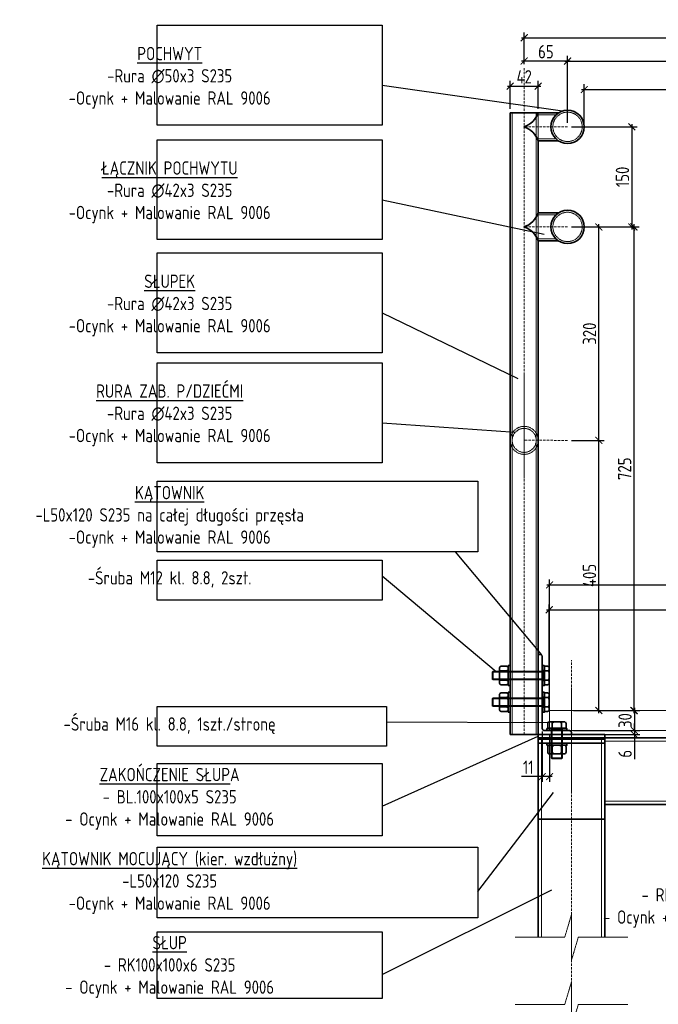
# Model space of a CAD drawing. Header units: millimetres. Extents: x -369365 to -339167, y -1124824 to -1021600.
# Tile 4 of 27: x -348193 to -347235, y -1121873 to -1120397. Entities that reach past the tile are written whole.
import ezdxf

# ---------------------------------------------------------------- set-up
doc = ezdxf.new("R2010")
doc.units = ezdxf.units.MM
doc.linetypes.add('ACAD_ISO10W100', pattern=[18, 12, -3, 0, -3])
doc.linetypes.add('HIDDEN2', pattern=[1.190625, 0.79375, -0.396875])
doc.layers.get('0').update_dxf_attribs({"lineweight": 20})
for name, color, linetype, lineweight in [('002 Os Elementu', 30, 'ACAD_ISO10W100', 9), ('005 Text', 1, 'Continuous', 25), ('007 Stal Stezenia', 6, 'Continuous', 35), ('008 Aluminium', 151, 'Continuous', 18), ('010 Wymiary', 7, 'Continuous', 9), ('013 Przerywana', 8, 'HIDDEN2', 5)]:
    doc.layers.add(name, color=color, linetype=linetype, lineweight=lineweight)
doc.styles.add('ISOCPEUR', font='isocpeur.ttf', dxfattribs={"width": 0.8})
doc.dimstyles.new('03.  1_10', dxfattribs={"dimscale": 8, "dimtxt": 2.5, "dimasz": 1.3, "dimexe": 1, "dimexo": 0.75, "dimgap": 0.5, "dimtad": 1, "dimdec": 0, "dimtxsty": 'ISOCPEUR', "dimblk": 'ARCHTICK', "dimcen": -5, "dimdle": 0.5, "dimadec": 0, "dimazin": 0, "dimtfac": 1, "dimtdec": 0, "dimtmove": 0, "dimatfit": 2, "dimfxl": 1, "dimarcsym": 0})

# ---------------------------------------------------------------- blocks, each defined once
blk = doc.blocks.new('_ArchTick')
at = {"color": 0, "linetype": 'ByBlock', "const_width": 0.15}
blk.add_lwpolyline([(-0.5, -0.5), (0.5, 0.5)], dxfattribs=at)
blk = doc.blocks.new('*D32')
at = {"layer": '010 Wymiary', "color": 0, "lineweight": -2, "transparency": 16777216}
for p, q in [((-347375.1, -1120458.6), (-346221.1, -1120458.6)), ((-347371.1, -1120551.2), (-347371.1, -1120450.6)), ((-346225.1, -1120551.2), (-346225.1, -1120450.6))]:
    blk.add_line(p, q, dxfattribs=at)
at = {"layer": 'Defpoints', "color": 0, "transparency": 16777216}
for p in [(-346225.1, -1120458.6), (-347371.1, -1120557.2), (-346225.1, -1120557.2)]:
    blk.add_point(p, dxfattribs=at)
at = {"layer": '010 Wymiary', "color": 0, "lineweight": -2, "transparency": 16777216, "xscale": 10.4, "yscale": 10.4, "zscale": 10.4, "rotation": 180}
blk.add_blockref('_ArchTick', (-347371.1, -1120458.6), dxfattribs=at)
at = {"layer": '010 Wymiary', "color": 0, "lineweight": -2, "transparency": 16777216, "xscale": 10.4, "yscale": 10.4, "zscale": 10.4}
blk.add_blockref('_ArchTick', (-346225.1, -1120458.6), dxfattribs=at)
at = {"layer": '010 Wymiary', "color": 0, "transparency": 16777216, "insert": (-346798.1, -1120444.6), "char_height": 20, "attachment_point": 5, "style": 'ISOCPEUR'}
blk.add_mtext('1146', dxfattribs=at)
blk = doc.blocks.new('*D33')
at = {"layer": '010 Wymiary', "color": 0, "lineweight": -2, "transparency": 16777216}
for p, q in [((-347436.1, -1120463.2), (-347436.1, -1120415.7)), ((-346160.1, -1120463.2), (-346160.1, -1120415.7)), ((-347440.1, -1120423.7), (-346156.1, -1120423.7))]:
    blk.add_line(p, q, dxfattribs=at)
at = {"layer": 'Defpoints', "color": 0, "transparency": 16777216}
for p in [(-346160.1, -1120423.7), (-347436.1, -1120469.2), (-346160.1, -1120469.2)]:
    blk.add_point(p, dxfattribs=at)
at = {"layer": '010 Wymiary', "color": 0, "lineweight": -2, "transparency": 16777216, "xscale": 10.4, "yscale": 10.4, "zscale": 10.4, "rotation": 180}
blk.add_blockref('_ArchTick', (-347436.1, -1120423.7), dxfattribs=at)
at = {"layer": '010 Wymiary', "color": 0, "lineweight": -2, "transparency": 16777216, "xscale": 10.4, "yscale": 10.4, "zscale": 10.4}
blk.add_blockref('_ArchTick', (-346160.1, -1120423.7), dxfattribs=at)
at = {"layer": '010 Wymiary', "color": 0, "transparency": 16777216, "insert": (-346798.1, -1120409.7), "char_height": 20, "attachment_point": 5, "style": 'ISOCPEUR'}
blk.add_mtext('1276', dxfattribs=at)
blk = doc.blocks.new('*D34')
at = {"layer": '010 Wymiary', "color": 0, "lineweight": -2, "transparency": 16777216}
for p, q in [((-347365.1, -1120557.2), (-347266.8, -1120557.2)), ((-347274.8, -1120553.2), (-347274.8, -1120711.2)), ((-347365.1, -1120707.2), (-347266.8, -1120707.2))]:
    blk.add_line(p, q, dxfattribs=at)
at = {"layer": 'Defpoints', "color": 0, "transparency": 16777216}
for p in [(-347371.1, -1120557.2), (-347371.1, -1120707.2), (-347274.8, -1120707.2)]:
    blk.add_point(p, dxfattribs=at)
at = {"layer": '010 Wymiary', "color": 0, "lineweight": -2, "transparency": 16777216, "xscale": 10.4, "yscale": 10.4, "zscale": 10.4}
for p, rotation in [((-347274.8, -1120557.2), 90), ((-347274.8, -1120707.2), 270)]:
    blk.add_blockref('_ArchTick', p, dxfattribs=dict(at, rotation=rotation))
at = {"layer": '010 Wymiary', "color": 0, "transparency": 16777216, "insert": (-347288.8, -1120632.2), "char_height": 20, "attachment_point": 5, "rotation": 90, "style": 'ISOCPEUR'}
blk.add_mtext('150', dxfattribs=at)
blk = doc.blocks.new('*D35')
at = {"layer": '010 Wymiary', "color": 0, "lineweight": -2, "transparency": 16777216}
for p, q in [((-347365.1, -1120707.2), (-347263.6, -1120707.2)), ((-347271.6, -1120703.2), (-347271.6, -1121436.2)), ((-347362.1, -1121432.2), (-347263.6, -1121432.2))]:
    blk.add_line(p, q, dxfattribs=at)
at = {"layer": 'Defpoints', "color": 0, "transparency": 16777216}
for p in [(-347371.1, -1120707.2), (-347368.1, -1121432.2), (-347271.6, -1121432.2)]:
    blk.add_point(p, dxfattribs=at)
at = {"layer": '010 Wymiary', "color": 0, "lineweight": -2, "transparency": 16777216, "xscale": 10.4, "yscale": 10.4, "zscale": 10.4}
for p, rotation in [((-347271.6, -1120707.2), 90), ((-347271.6, -1121432.2), 270)]:
    blk.add_blockref('_ArchTick', p, dxfattribs=dict(at, rotation=rotation))
at = {"layer": '010 Wymiary', "color": 0, "transparency": 16777216, "insert": (-347285.6, -1121069.7), "char_height": 20, "attachment_point": 5, "rotation": 90, "style": 'ISOCPEUR'}
blk.add_mtext('725', dxfattribs=at)
blk = doc.blocks.new('*D36')
at = {"layer": '010 Wymiary', "color": 0, "lineweight": -2, "transparency": 16777216}
for p, q in [((-347359.1, -1121432.2), (-347262.8, -1121432.2)), ((-347270.8, -1121428.2), (-347270.8, -1121466.2)), ((-347305.9, -1121462.2), (-347262.8, -1121462.2))]:
    blk.add_line(p, q, dxfattribs=at)
at = {"layer": 'Defpoints', "color": 0, "transparency": 16777216}
for p in [(-347365.1, -1121432.2), (-347311.9, -1121462.2), (-347270.8, -1121462.2)]:
    blk.add_point(p, dxfattribs=at)
at = {"layer": '010 Wymiary', "color": 0, "lineweight": -2, "transparency": 16777216, "xscale": 10.4, "yscale": 10.4, "zscale": 10.4}
for p, rotation in [((-347270.8, -1121432.2), 90), ((-347270.8, -1121462.2), 270)]:
    blk.add_blockref('_ArchTick', p, dxfattribs=dict(at, rotation=rotation))
at = {"layer": '010 Wymiary', "color": 0, "transparency": 16777216, "insert": (-347284.8, -1121447.2), "char_height": 20, "attachment_point": 5, "rotation": 90, "style": 'ISOCPEUR'}
blk.add_mtext('30', dxfattribs=at)
blk = doc.blocks.new('*D37')
at = {"layer": '010 Wymiary', "color": 0, "lineweight": -2, "transparency": 16777216}
for p, q in [((-347398.1, -1121426.2), (-347398.1, -1121235.9)), ((-346198.1, -1121426.2), (-346198.1, -1121235.9)), ((-347402.1, -1121243.9), (-346194.1, -1121243.9))]:
    blk.add_line(p, q, dxfattribs=at)
at = {"layer": 'Defpoints', "color": 0, "transparency": 16777216}
for p in [(-346198.1, -1121243.9), (-347398.1, -1121432.2), (-346198.1, -1121432.2)]:
    blk.add_point(p, dxfattribs=at)
at = {"layer": '010 Wymiary', "color": 0, "lineweight": -2, "transparency": 16777216, "xscale": 10.4, "yscale": 10.4, "zscale": 10.4, "rotation": 180}
blk.add_blockref('_ArchTick', (-347398.1, -1121243.9), dxfattribs=at)
at = {"layer": '010 Wymiary', "color": 0, "lineweight": -2, "transparency": 16777216, "xscale": 10.4, "yscale": 10.4, "zscale": 10.4}
blk.add_blockref('_ArchTick', (-346198.1, -1121243.9), dxfattribs=at)
at = {"layer": '010 Wymiary', "color": 0, "transparency": 16777216, "insert": (-346798.1, -1121225.9), "char_height": 20, "attachment_point": 5, "style": 'ISOCPEUR'}
blk.add_mtext('szerokość kraty pomostowej = 1200', dxfattribs=at)
blk = doc.blocks.new('*D38')
at = {"layer": '010 Wymiary', "color": 0, "lineweight": -2, "transparency": 16777216}
for p, q in [((-347402.6, -1121281.1), (-346193.6, -1121281.1)), ((-347398.6, -1121365.2), (-347398.6, -1121273.1)), ((-346197.6, -1121363.9), (-346197.6, -1121273.1))]:
    blk.add_line(p, q, dxfattribs=at)
at = {"layer": 'Defpoints', "color": 0, "transparency": 16777216}
for p in [(-346197.6, -1121281.1), (-347398.6, -1121371.2), (-346197.6, -1121369.9)]:
    blk.add_point(p, dxfattribs=at)
at = {"layer": '010 Wymiary', "color": 0, "lineweight": -2, "transparency": 16777216, "xscale": 10.4, "yscale": 10.4, "zscale": 10.4, "rotation": 180}
blk.add_blockref('_ArchTick', (-347398.6, -1121281.1), dxfattribs=at)
at = {"layer": '010 Wymiary', "color": 0, "lineweight": -2, "transparency": 16777216, "xscale": 10.4, "yscale": 10.4, "zscale": 10.4}
blk.add_blockref('_ArchTick', (-346197.6, -1121281.1), dxfattribs=at)
at = {"layer": '010 Wymiary', "color": 0, "transparency": 16777216, "insert": (-346798.1, -1121263.1), "char_height": 20, "attachment_point": 5, "style": 'ISOCPEUR'}
blk.add_mtext('szerokość światła przejazdu (z uwagi na śruby) = 1201', dxfattribs=at)
blk = doc.blocks.new('*D43')
at = {"layer": '010 Wymiary', "color": 0, "lineweight": -2, "transparency": 16777216}
for p, q in [((-347362.1, -1121462.2), (-347262.8, -1121462.2)), ((-347270.8, -1121462.2), (-347270.8, -1121451.8)), ((-347270.8, -1121462.2), (-347270.8, -1121468.2)), ((-347359.1, -1121468.2), (-347262.8, -1121468.2)), ((-347270.8, -1121468.2), (-347270.8, -1121505))]:
    blk.add_line(p, q, dxfattribs=at)
at = {"layer": 'Defpoints', "color": 0, "transparency": 16777216}
for p in [(-347368.1, -1121462.2), (-347365.1, -1121468.2), (-347270.8, -1121468.2)]:
    blk.add_point(p, dxfattribs=at)
at = {"layer": '010 Wymiary', "color": 0, "lineweight": -2, "transparency": 16777216, "xscale": 10.4, "yscale": 10.4, "zscale": 10.4}
for p, rotation in [((-347270.8, -1121462.2), 270), ((-347270.8, -1121468.2), 90)]:
    blk.add_blockref('_ArchTick', p, dxfattribs=dict(at, rotation=rotation))
at = {"layer": '010 Wymiary', "color": 0, "transparency": 16777216, "insert": (-347284.8, -1121497), "char_height": 20, "attachment_point": 5, "rotation": 90, "style": 'ISOCPEUR'}
blk.add_mtext('6', dxfattribs=at)
blk = doc.blocks.new('*D46')
at = {"layer": '010 Wymiary', "color": 0, "lineweight": -2, "transparency": 16777216}
for p, q in [((-347367.1, -1120458.6), (-347440.1, -1120458.6)), ((-347436.1, -1120463.2), (-347436.1, -1120450.6)), ((-347371.1, -1120551.2), (-347371.1, -1120450.6))]:
    blk.add_line(p, q, dxfattribs=at)
at = {"layer": 'Defpoints', "color": 0, "transparency": 16777216}
for p in [(-347436.1, -1120458.6), (-347436.1, -1120469.2), (-347371.1, -1120557.2)]:
    blk.add_point(p, dxfattribs=at)
at = {"layer": '010 Wymiary', "color": 0, "lineweight": -2, "transparency": 16777216, "xscale": 10.4, "yscale": 10.4, "zscale": 10.4, "rotation": 180}
blk.add_blockref('_ArchTick', (-347436.1, -1120458.6), dxfattribs=at)
at = {"layer": '010 Wymiary', "color": 0, "lineweight": -2, "transparency": 16777216, "xscale": 10.4, "yscale": 10.4, "zscale": 10.4}
blk.add_blockref('_ArchTick', (-347371.1, -1120458.6), dxfattribs=at)
at = {"layer": '010 Wymiary', "color": 0, "transparency": 16777216, "insert": (-347403.6, -1120444.6), "char_height": 20, "attachment_point": 5, "style": 'ISOCPEUR'}
blk.add_mtext('65', dxfattribs=at)
blk = doc.blocks.new('*D47')
at = {"layer": '010 Wymiary', "color": 0, "lineweight": -2, "transparency": 16777216}
for p, q in [((-347457.1, -1120530.2), (-347457.1, -1120488.2)), ((-347415.1, -1120530.2), (-347415.1, -1120488.2)), ((-347461.1, -1120496.2), (-347411.1, -1120496.2))]:
    blk.add_line(p, q, dxfattribs=at)
at = {"layer": 'Defpoints', "color": 0, "transparency": 16777216}
for p in [(-347415.1, -1120496.2), (-347457.1, -1120536.2), (-347415.1, -1120536.2)]:
    blk.add_point(p, dxfattribs=at)
at = {"layer": '010 Wymiary', "color": 0, "lineweight": -2, "transparency": 16777216, "xscale": 10.4, "yscale": 10.4, "zscale": 10.4, "rotation": 180}
blk.add_blockref('_ArchTick', (-347457.1, -1120496.2), dxfattribs=at)
at = {"layer": '010 Wymiary', "color": 0, "lineweight": -2, "transparency": 16777216, "xscale": 10.4, "yscale": 10.4, "zscale": 10.4}
blk.add_blockref('_ArchTick', (-347415.1, -1120496.2), dxfattribs=at)
at = {"layer": '010 Wymiary', "color": 0, "transparency": 16777216, "insert": (-347436.1, -1120482.2), "char_height": 20, "attachment_point": 5, "style": 'ISOCPEUR'}
blk.add_mtext('42', dxfattribs=at)
blk = doc.blocks.new('*D49')
at = {"layer": '010 Wymiary', "color": 0, "lineweight": -2, "transparency": 16777216}
for p, q in [((-347350.1, -1120501.3), (-346246.1, -1120501.3)), ((-347346.1, -1120551.2), (-347346.1, -1120493.3)), ((-346250.1, -1120551.2), (-346250.1, -1120493.3))]:
    blk.add_line(p, q, dxfattribs=at)
at = {"layer": 'Defpoints', "color": 0, "transparency": 16777216}
for p in [(-346250.1, -1120501.3), (-347346.1, -1120557.2), (-346250.1, -1120557.2)]:
    blk.add_point(p, dxfattribs=at)
at = {"layer": '010 Wymiary', "color": 0, "lineweight": -2, "transparency": 16777216, "xscale": 10.4, "yscale": 10.4, "zscale": 10.4, "rotation": 180}
blk.add_blockref('_ArchTick', (-347346.1, -1120501.3), dxfattribs=at)
at = {"layer": '010 Wymiary', "color": 0, "lineweight": -2, "transparency": 16777216, "xscale": 10.4, "yscale": 10.4, "zscale": 10.4}
blk.add_blockref('_ArchTick', (-346250.1, -1120501.3), dxfattribs=at)
at = {"layer": '010 Wymiary', "color": 0, "transparency": 16777216, "insert": (-346798.1, -1120484.3), "char_height": 20, "attachment_point": 5, "style": 'ISOCPEUR'}
blk.add_mtext('odstęp między poręczami = 1096', dxfattribs=at)
blk = doc.blocks.new('*D51')
at = {"layer": '010 Wymiary', "color": 0, "lineweight": -2, "transparency": 16777216}
for p, q in [((-347409.1, -1121463.6), (-347409.1, -1121539.2)), ((-347398.1, -1121468.2), (-347398.1, -1121539.2)), ((-347409.1, -1121531.2), (-347440.3, -1121531.2)), ((-347394.1, -1121531.2), (-347409.1, -1121531.2))]:
    blk.add_line(p, q, dxfattribs=at)
at = {"layer": 'Defpoints', "color": 0, "transparency": 16777216}
for p in [(-347409.1, -1121457.6), (-347398.1, -1121462.2), (-347409.1, -1121531.2)]:
    blk.add_point(p, dxfattribs=at)
at = {"layer": '010 Wymiary', "color": 0, "lineweight": -2, "transparency": 16777216, "xscale": 10.4, "yscale": 10.4, "zscale": 10.4, "rotation": 180}
blk.add_blockref('_ArchTick', (-347409.1, -1121531.2), dxfattribs=at)
at = {"layer": '010 Wymiary', "color": 0, "lineweight": -2, "transparency": 16777216, "xscale": 10.4, "yscale": 10.4, "zscale": 10.4}
blk.add_blockref('_ArchTick', (-347398.1, -1121531.2), dxfattribs=at)
at = {"layer": '010 Wymiary', "color": 0, "transparency": 16777216, "insert": (-347429.9, -1121517.2), "char_height": 20, "attachment_point": 5, "style": 'ISOCPEUR'}
blk.add_mtext('11', dxfattribs=at)
blk = doc.blocks.new('*D65')
at = {"layer": '010 Wymiary', "color": 0, "lineweight": -2, "transparency": 16777216}
for p, q in [((-347365.1, -1121027.2), (-347316.2, -1121027.2)), ((-347324.2, -1121436.2), (-347324.2, -1121023.2)), ((-347356.1, -1121432.2), (-347316.2, -1121432.2))]:
    blk.add_line(p, q, dxfattribs=at)
at = {"layer": 'Defpoints', "color": 0, "transparency": 16777216}
for p in [(-347371.1, -1121027.2), (-347324.2, -1121027.2), (-347362.1, -1121432.2)]:
    blk.add_point(p, dxfattribs=at)
at = {"layer": '010 Wymiary', "color": 0, "lineweight": -2, "transparency": 16777216, "xscale": 10.4, "yscale": 10.4, "zscale": 10.4}
for p, rotation in [((-347324.2, -1121027.2), 90), ((-347324.2, -1121432.2), 270)]:
    blk.add_blockref('_ArchTick', p, dxfattribs=dict(at, rotation=rotation))
at = {"layer": '010 Wymiary', "color": 0, "transparency": 16777216, "insert": (-347338.2, -1121229.7), "char_height": 20, "attachment_point": 5, "rotation": 90, "style": 'ISOCPEUR'}
blk.add_mtext('405', dxfattribs=at)
blk = doc.blocks.new('*D66')
at = {"layer": '010 Wymiary', "color": 0, "lineweight": -2, "transparency": 16777216}
for p, q in [((-347365.1, -1120707.2), (-347316.2, -1120707.2)), ((-347324.2, -1121031.2), (-347324.2, -1120703.2)), ((-347365.1, -1121027.2), (-347316.2, -1121027.2))]:
    blk.add_line(p, q, dxfattribs=at)
at = {"layer": 'Defpoints', "color": 0, "transparency": 16777216}
for p in [(-347371.1, -1120707.2), (-347324.2, -1120707.2), (-347371.1, -1121027.2)]:
    blk.add_point(p, dxfattribs=at)
at = {"layer": '010 Wymiary', "color": 0, "lineweight": -2, "transparency": 16777216, "xscale": 10.4, "yscale": 10.4, "zscale": 10.4}
for p, rotation in [((-347324.2, -1120707.2), 90), ((-347324.2, -1121027.2), 270)]:
    blk.add_blockref('_ArchTick', p, dxfattribs=dict(at, rotation=rotation))
at = {"layer": '010 Wymiary', "color": 0, "transparency": 16777216, "insert": (-347338.2, -1120867.2), "char_height": 20, "attachment_point": 5, "rotation": 90, "style": 'ISOCPEUR'}
blk.add_mtext('320', dxfattribs=at)

msp = doc.modelspace()

# ---------------------------------------------------------------- linework, layer by layer
at = {"layer": '002 Os Elementu', "ltscale": 0.3}
for p, q in [((-347436.1, -1121468.2), (-347436.1, -1120469.2)), ((-347371.1, -1120557.2), (-347436.1, -1120557)), ((-347371.1, -1120707.2), (-347436.1, -1120707)), ((-347371.1, -1121027.2), (-347436.1, -1121027)), ((-347365.1, -1124091.9), (-347365.1, -1121356.7))]:
    msp.add_line(p, q, dxfattribs=at)
at = {"layer": '005 Text'}
for p, q in [((-347648.9, -1120494.8), (-347378.6, -1120533.3)), ((-347648.9, -1120666.4), (-347406.1, -1120717.9)), ((-347648.9, -1120836.1), (-347445.5, -1120934.3)), ((-347648.9, -1121000.8), (-347449.5, -1121015.1)), ((-347539.6, -1121194.1), (-347410.2, -1121348.9)), ((-347648.9, -1121230.1), (-347477.9, -1121373.7)), ((-347642.5, -1121449.3), (-347400, -1121449.9)), ((-347648.9, -1121575.7), (-347415.1, -1121470.6)), ((-347505.7, -1121703.6), (-347392.1, -1121555)), ((-347648.9, -1121827.7), (-347394.6, -1121700.8))]:
    msp.add_line(p, q, dxfattribs=at)
for points in [[(-347986.5, -1120404.9), (-347648.9, -1120404.9), (-347648.9, -1120554.7), (-347986.5, -1120554.7)], [(-347986.5, -1120576.5), (-347648.9, -1120576.5), (-347648.9, -1120726.3), (-347986.5, -1120726.3)], [(-347986.5, -1120746.2), (-347648.9, -1120746.2), (-347648.9, -1120896), (-347986.5, -1120896)], [(-347986.5, -1120910.9), (-347648.9, -1120910.9), (-347648.9, -1121060.7), (-347986.5, -1121060.7)], [(-347986.5, -1121088.2), (-347505.7, -1121088.2), (-347505.7, -1121194.1), (-347986.5, -1121194.1)], [(-347986.5, -1121206.8), (-347648.9, -1121206.8), (-347648.9, -1121266.5), (-347986.5, -1121266.5)], [(-347986.5, -1121426.1), (-347642.5, -1121426.1), (-347642.5, -1121485.7), (-347986.5, -1121485.7)], [(-347986.5, -1121511.7), (-347648.9, -1121511.7), (-347648.9, -1121620.1), (-347986.5, -1121620.1)], [(-347986.5, -1121637), (-347505.7, -1121637), (-347505.7, -1121742.8), (-347986.5, -1121742.8)], [(-347986.5, -1121763.7), (-347648.9, -1121763.7), (-347648.9, -1121864.1), (-347986.5, -1121864.1)]]:
    msp.add_lwpolyline(points, close=True, dxfattribs=at)
at = {"layer": '007 Stal Stezenia'}
for p, q in [((-347415.1, -1120536.2), (-347457.1, -1120536.2)), ((-347457.1, -1120536.2), (-347457.1, -1121468.2)), ((-347384.7, -1120536.2), (-347415.1, -1120536.2)), ((-347415.1, -1120578.2), (-347384.7, -1120578.2)), ((-347415.1, -1120686.2), (-347415.1, -1120578.2)), ((-347384.7, -1120686.2), (-347415.1, -1120686.2)), ((-347415.1, -1121468.2), (-347415.1, -1120728.2)), ((-347415.1, -1120728.2), (-347384.7, -1120728.2)), ((-347483.3, -1121374.2), (-347483.8, -1121374.2)), ((-347483.3, -1121374.2), (-347483.3, -1121373.7)), ((-347473.1, -1121368.4), (-347473.1, -1121391)), ((-347473.1, -1121371.2), (-347471.4, -1121372.7)), ((-347473.1, -1121375.4), (-347471.4, -1121372.7)), ((-347472.5, -1121366.7), (-347472.8, -1121367.3)), ((-347461.9, -1121372.7), (-347471.4, -1121372.7)), ((-347462.5, -1121365.8), (-347470.8, -1121365.8)), ((-347460.1, -1121371.2), (-347461.9, -1121372.7)), ((-347460.1, -1121375.4), (-347461.9, -1121372.7)), ((-347460.5, -1121367.3), (-347460.8, -1121366.7)), ((-347460.1, -1121391), (-347460.1, -1121368.4)), ((-347401, -1121365.8), (-347405.6, -1121365.8)), ((-347405.6, -1121365.8), (-347405.6, -1121393.5)), ((-347399.9, -1121372.7), (-347405.6, -1121372.7)), ((-347398.6, -1121371.2), (-347399.9, -1121372.7)), ((-347398.6, -1121375.4), (-347399.9, -1121372.7)), ((-347399, -1121367.3), (-347399.3, -1121366.7)), ((-347398.6, -1121391), (-347398.6, -1121368.4)), ((-347483.3, -1121385.2), (-347483.8, -1121385.2)), ((-347483.3, -1121385.2), (-347483.3, -1121385.7)), ((-347473.1, -1121384), (-347471.4, -1121386.6)), ((-347473.1, -1121388.1), (-347471.4, -1121386.6)), ((-347461.9, -1121386.6), (-347471.4, -1121386.6)), ((-347460.1, -1121384), (-347461.9, -1121386.6)), ((-347460.1, -1121388.1), (-347461.9, -1121386.6)), ((-347399.9, -1121386.6), (-347405.6, -1121386.6)), ((-347398.6, -1121384), (-347399.9, -1121386.6)), ((-347398.6, -1121388.1), (-347399.9, -1121386.6)), ((-347472.5, -1121392.6), (-347472.8, -1121392.1)), ((-347462.5, -1121393.5), (-347470.8, -1121393.5)), ((-347460.5, -1121392.1), (-347460.8, -1121392.6)), ((-347401, -1121393.5), (-347405.6, -1121393.5)), ((-347399, -1121392.1), (-347399.3, -1121392.6)), ((-347483.3, -1121414.2), (-347483.8, -1121414.2)), ((-347483.3, -1121414.2), (-347483.3, -1121413.7)), ((-347473.1, -1121408.4), (-347473.1, -1121431)), ((-347473.1, -1121411.2), (-347471.4, -1121412.7)), ((-347473.1, -1121415.4), (-347471.4, -1121412.7)), ((-347472.5, -1121406.7), (-347472.8, -1121407.3)), ((-347461.9, -1121412.7), (-347471.4, -1121412.7)), ((-347462.5, -1121405.8), (-347470.8, -1121405.8)), ((-347460.1, -1121411.2), (-347461.9, -1121412.7)), ((-347460.1, -1121415.4), (-347461.9, -1121412.7)), ((-347460.5, -1121407.3), (-347460.8, -1121406.7)), ((-347460.1, -1121431), (-347460.1, -1121408.4)), ((-347401, -1121405.8), (-347405.6, -1121405.8)), ((-347405.6, -1121405.8), (-347405.6, -1121433.5)), ((-347399.9, -1121412.7), (-347405.6, -1121412.7)), ((-347398.6, -1121411.2), (-347399.9, -1121412.7)), ((-347398.6, -1121415.4), (-347399.9, -1121412.7)), ((-347399, -1121407.3), (-347399.3, -1121406.7)), ((-347398.6, -1121431), (-347398.6, -1121408.4)), ((-347483.3, -1121425.2), (-347483.8, -1121425.2)), ((-347483.3, -1121425.2), (-347483.3, -1121425.7)), ((-347473.1, -1121424), (-347471.4, -1121426.6)), ((-347473.1, -1121428.1), (-347471.4, -1121426.6)), ((-347472.5, -1121432.6), (-347472.8, -1121432.1)), ((-347461.9, -1121426.6), (-347471.4, -1121426.6)), ((-347462.5, -1121433.5), (-347470.8, -1121433.5)), ((-347460.1, -1121424), (-347461.9, -1121426.6)), ((-347460.1, -1121428.1), (-347461.9, -1121426.6)), ((-347460.5, -1121432.1), (-347460.8, -1121432.6)), ((-347399.9, -1121426.6), (-347405.6, -1121426.6)), ((-347401, -1121433.5), (-347405.6, -1121433.5)), ((-347398.6, -1121424), (-347399.9, -1121426.6)), ((-347398.6, -1121428.1), (-347399.9, -1121426.6)), ((-347399, -1121432.1), (-347399.3, -1121432.6)), ((-347375.8, -1121449.2), (-347398.4, -1121449.2)), ((-347395.5, -1121449.2), (-347394, -1121450.4)), ((-347391.3, -1121449.2), (-347394, -1121450.4)), ((-347382.8, -1121449.2), (-347380.1, -1121450.4)), ((-347378.6, -1121449.2), (-347380.1, -1121450.4)), ((-347400.9, -1121451.5), (-347400.9, -1121458.7)), ((-347400.9, -1121458.7), (-347373.2, -1121458.7)), ((-347399.4, -1121449.5), (-347400, -1121449.9)), ((-347394, -1121450.4), (-347394, -1121458.7)), ((-347380.1, -1121450.4), (-347380.1, -1121458.7)), ((-347374.7, -1121449.5), (-347374.1, -1121449.9)), ((-347373.2, -1121451.5), (-347373.2, -1121458.7)), ((-347457.1, -1121468.2), (-347415.1, -1121468.2)), ((-347315.1, -1121468.2), (-347415.1, -1121468.2)), ((-347315.1, -1121473.2), (-347415.1, -1121473.2)), ((-347415.1, -1121481.2), (-347315.1, -1121481.2)), ((-347400.9, -1121486.5), (-347400.9, -1121494.8)), ((-347399.4, -1121484.5), (-347400, -1121484.9)), ((-347375.8, -1121484.2), (-347398.4, -1121484.2)), ((-347395.5, -1121484.2), (-347394, -1121485.9)), ((-347391.3, -1121484.2), (-347394, -1121485.9)), ((-347394, -1121485.9), (-347394, -1121495.4)), ((-347382.8, -1121484.2), (-347380.1, -1121485.9)), ((-347378.6, -1121484.2), (-347380.1, -1121485.9)), ((-347380.1, -1121485.9), (-347380.1, -1121495.4)), ((-347374.7, -1121484.5), (-347374.1, -1121484.9)), ((-347373.2, -1121486.5), (-347373.2, -1121494.8)), ((-347400, -1121496.5), (-347399.4, -1121496.8)), ((-347398.4, -1121497.2), (-347375.8, -1121497.2)), ((-347395.5, -1121497.2), (-347394, -1121495.4)), ((-347394.6, -1121503.4), (-347395.1, -1121503.4)), ((-347394.6, -1121503.4), (-347394.6, -1121503.9)), ((-347391.3, -1121497.2), (-347394, -1121495.4)), ((-347382.8, -1121497.2), (-347380.1, -1121495.4)), ((-347378.6, -1121497.2), (-347380.1, -1121495.4)), ((-347379.6, -1121503.4), (-347379.6, -1121503.9)), ((-347379.6, -1121503.4), (-347379.1, -1121503.4)), ((-347374.1, -1121496.5), (-347374.7, -1121496.8))]:
    msp.add_line(p, q, dxfattribs=at)
msp.add_lwpolyline([(-347412.1, -1121348.2, -0.414214), (-347409.1, -1121351.2), (-347409.1, -1121459.2, 0.414214), (-347406.1, -1121462.2), (-347368.1, -1121462.2, -0.414214), (-347365.1, -1121465.2), (-347365.1, -1121468.2), (-347415.1, -1121468.2), (-347415.1, -1121348.2), (-347412.1, -1121348.2)], format="xyb", dxfattribs=at)
for points in [[(-347483.3, -1121385.7), (-347407.1, -1121385.7), (-347407.1, -1121373.7), (-347483.3, -1121373.7), (-347483.8, -1121374.2), (-347483.8, -1121385.2)], [(-347483.3, -1121374.2), (-347483.3, -1121385.2), (-347407.1, -1121385.2), (-347407.1, -1121374.2)], [(-347460.1, -1121364.7), (-347460.1, -1121394.7), (-347457.1, -1121394.7), (-347457.1, -1121364.7)], [(-347409.1, -1121364.7), (-347409.1, -1121394.7), (-347406.1, -1121394.7), (-347406.1, -1121364.7)], [(-347407.1, -1121371.7), (-347407.1, -1121387.7), (-347406.1, -1121388.8), (-347406.1, -1121370.6)], [(-347406.1, -1121368.2), (-347406.1, -1121391.2), (-347405.6, -1121391.2), (-347405.6, -1121368.2)], [(-347460.1, -1121404.7), (-347460.1, -1121434.7), (-347457.1, -1121434.7), (-347457.1, -1121404.7)], [(-347409.1, -1121404.7), (-347409.1, -1121434.7), (-347406.1, -1121434.7), (-347406.1, -1121404.7)], [(-347483.3, -1121425.7), (-347407.1, -1121425.7), (-347407.1, -1121413.7), (-347483.3, -1121413.7), (-347483.8, -1121414.2), (-347483.8, -1121425.2)], [(-347483.3, -1121414.2), (-347483.3, -1121425.2), (-347407.1, -1121425.2), (-347407.1, -1121414.2)], [(-347407.1, -1121411.7), (-347407.1, -1121427.7), (-347406.1, -1121428.8), (-347406.1, -1121410.6)], [(-347406.1, -1121408.2), (-347406.1, -1121431.2), (-347405.6, -1121431.2), (-347405.6, -1121408.2)], [(-347402.1, -1121462.2), (-347372.1, -1121462.2), (-347372.1, -1121459.2), (-347402.1, -1121459.2)], [(-347398.6, -1121459.2), (-347375.6, -1121459.2), (-347375.6, -1121458.7), (-347398.6, -1121458.7)], [(-347395.1, -1121460.2), (-347379.1, -1121460.2), (-347378, -1121459.2), (-347396.2, -1121459.2)], [(-347379.1, -1121503.4), (-347379.1, -1121460.2), (-347395.1, -1121460.2), (-347395.1, -1121503.4), (-347394.6, -1121503.9), (-347379.6, -1121503.9)], [(-347394.6, -1121503.4), (-347379.6, -1121503.4), (-347379.6, -1121460.2), (-347394.6, -1121460.2)], [(-347415.1, -1121595.2), (-347315.1, -1121595.2), (-347315.1, -1121475.2), (-347415.1, -1121475.2)], [(-347402.1, -1121484.2), (-347372.1, -1121484.2), (-347372.1, -1121481.2), (-347402.1, -1121481.2)]]:
    msp.add_lwpolyline(points, close=True, dxfattribs=at)
for points in [[(-347415.1, -1121468.2), (-347415.1, -1121772)], [(-347315.1, -1121772), (-347315.1, -1121468.2)], [(-346281.1, -1121473.2), (-347315.1, -1121473.2), (-347315.1, -1121573.2), (-346281.1, -1121573.2)]]:
    msp.add_lwpolyline(points, dxfattribs=at)
for centre in [(-347371.1, -1120557.2), (-347371.1, -1120707.2)]:
    msp.add_circle(centre, 25, dxfattribs=at)
for centre, radius, start, end in [((-347447.1, -1120525), 33.9, 288.2991, 340.727), ((-347447.1, -1120589.4), 33.9, 19.273, 71.7009), ((-347447.1, -1120675), 33.9, 288.2991, 340.727), ((-347447.1, -1120739.4), 33.9, 19.273, 71.7009), ((-347471.1, -1121368.4), 2, 146.9004, 180), ((-347470.8, -1121367.8), 2, 90, 146.9004), ((-347462.5, -1121367.8), 2, 33.0996, 90), ((-347462.1, -1121368.4), 2, 0, 33.0996), ((-347401, -1121367.8), 2, 33.0996, 90), ((-347400.6, -1121368.4), 2, 0, 33.0996), ((-347471.1, -1121391), 2, 180, 213.0996), ((-347470.8, -1121391.5), 2, 213.0996, 270), ((-347462.5, -1121391.5), 2, 270, 326.9004), ((-347462.1, -1121391), 2, 326.9004, 0), ((-347401, -1121391.5), 2, 270, 326.9004), ((-347400.6, -1121391), 2, 326.9004, 0), ((-347471.1, -1121408.4), 2, 146.9004, 180), ((-347470.8, -1121407.8), 2, 90, 146.9004), ((-347462.5, -1121407.8), 2, 33.0996, 90), ((-347462.1, -1121408.4), 2, 0, 33.0996), ((-347401, -1121407.8), 2, 33.0996, 90), ((-347400.6, -1121408.4), 2, 0, 33.0996), ((-347471.1, -1121431), 2, 180, 213.0996), ((-347470.8, -1121431.5), 2, 213.0996, 270), ((-347462.5, -1121431.5), 2, 270, 326.9004), ((-347462.1, -1121431), 2, 326.9004, 0), ((-347401, -1121431.5), 2, 270, 326.9004), ((-347400.6, -1121431), 2, 326.9004, 0), ((-347398.4, -1121451.2), 2, 90, 123.0996), ((-347375.8, -1121451.2), 2, 56.9004, 90), ((-347398.9, -1121451.5), 2, 123.0996, 180), ((-347375.2, -1121451.5), 2, 360, 56.9004), ((-347398.9, -1121486.5), 2, 123.0996, 180), ((-347398.4, -1121486.2), 2, 90, 123.0996), ((-347375.8, -1121486.2), 2, 56.9004, 90), ((-347375.2, -1121486.5), 2, 360, 56.9004), ((-347398.9, -1121494.8), 2, 180, 236.9004), ((-347398.4, -1121495.2), 2, 236.9004, 270), ((-347375.8, -1121495.2), 2, 270, 303.0996), ((-347375.2, -1121494.8), 2, 303.0996, 360)]:
    msp.add_arc(centre, radius, start, end, dxfattribs=at)
at = {"layer": '008 Aluminium'}
msp.add_lwpolyline([(-347398.1, -1121462.2), (-346198.1, -1121462.2), (-346198.1, -1121432.2), (-347398.1, -1121432.2)], close=True, dxfattribs=at)
at = {"layer": '013 Przerywana'}
msp.add_lwpolyline([(-347454.1, -1121468.2), (-347418.1, -1121468.2), (-347418.1, -1120536.2), (-347454.1, -1120536.2)], close=True, dxfattribs=at)
for points in [[(-347388.5, -1120539.2), (-347415.1, -1120539.2), (-347415.1, -1120575.2), (-347388.5, -1120575.2)], [(-347388.5, -1120689.2), (-347415.1, -1120689.2), (-347415.1, -1120725.2), (-347388.5, -1120725.2)], [(-347410.1, -1121472.9), (-347410.1, -1121772)], [(-347320.1, -1121772), (-347320.1, -1121473.5)], [(-346280.5, -1121478.2), (-347315.1, -1121478.2), (-347315.1, -1121568.2), (-346281.1, -1121568.2)], [(-347280.5, -1121772), (-347355, -1121772), (-347365.1, -1121806.2), (-347365.1, -1121737.7), (-347375.3, -1121772), (-347449.8, -1121772)], [(-347280.5, -1121872.8), (-347355, -1121872.8), (-347365.1, -1121907.1), (-347365.1, -1121838.6), (-347375.3, -1121872.8), (-347449.8, -1121872.8)]]:
    msp.add_lwpolyline(points, dxfattribs=at)
for centre, radius in [((-347371.1, -1120557.2), 22), ((-347371.1, -1120707.2), 22), ((-347436.1, -1121027.2), 21), ((-347436.1, -1121027.2), 18)]:
    msp.add_circle(centre, radius, dxfattribs=at)

# ---------------------------------------------------------------- texts
at = {"layer": '005 Text', "char_height": 20, "attachment_point": 5, "style": 'ISOCPEUR'}
for s, insert in [('{\\LPOCHWYT}^J-Rura ∅50x3 S235^J-Ocynk + Malowanie RAL 9006', (-347967.7, -1120483.7)), ('{\\LŁĄCZNIK POCHWYTU\\P}-Rura ∅42x3 S235^J-Ocynk + Malowanie RAL 9006', (-347967.7, -1120655.3)), ('{\\LSŁUPEK\\P}-Rura ∅42x3 S235^J-Ocynk + Malowanie RAL 9006', (-347967.7, -1120825)), ('{\\LRURA ZAB. P/DZIEĆMI\\P}-Rura ∅42x3 S235^J-Ocynk + Malowanie RAL 9006', (-347967.7, -1120989.6)), ('{\\LKĄTOWNIK} \\P-L50x120 S235 na całej długości przęsła\\P-Ocynk + Malowanie RAL 9006', (-347967.7, -1121141.9)), ('{\\L\\P}-Śruba M12 kl. 8.8, 2szt.', (-347967.7, -1121218.9)), ('{\\L\\P}-Śruba M16 kl. 8.8, 1szt./stronę', (-347967.7, -1121438.2)), ('{\\LZAKOŃCZENIE SŁUP}A\\P- BL.100x100x5 S235\\P- Ocynk + Malowanie RAL 9006', (-347967.7, -1121564.5)), ('{\\LKĄTOWNIK MOCUJĄCY (kier. wzdłużny)} \\P-L50x120 S235 \\P-Ocynk + Malowanie RAL 9006', (-347967.7, -1121690.6)), ('{\\LBELKA} \\P- RK100x100x6 S235\\P- Ocynk + Malowanie RAL 9006', (-347161.4, -1121711.5)), ('{\\LSŁUP} \\P- RK100x100x6 S235\\P- Ocynk + Malowanie RAL 9006', (-347967.7, -1121816.5))]:
    msp.add_mtext(s, dxfattribs=dict(at, insert=insert))

# ---------------------------------------------------------------- dimensions: what is measured, and where the dimension line sits
at = {"layer": '010 Wymiary'}
for base, p1, p2, picture, middle in [((-346160.1, -1120423.7), (-347436.1, -1120469.2), (-346160.1, -1120469.2), '*D33', (-346798.1, -1120409.7)), ((-347436.1, -1120458.6), (-347371.1, -1120557.2), (-347436.1, -1120469.2), '*D46', (-347403.6, -1120444.6)), ((-346225.1, -1120458.6), (-347371.1, -1120557.2), (-346225.1, -1120557.2), '*D32', (-346798.1, -1120444.6)), ((-347415.1, -1120496.2), (-347457.1, -1120536.2), (-347415.1, -1120536.2), '*D47', (-347436.1, -1120482.2)), ((-347409.1, -1121531.2), (-347398.1, -1121462.2), (-347409.1, -1121457.6), '*D51', (-347429.9, -1121517.2))]:
    dim = msp.add_linear_dim(base=base, p1=p1, p2=p2, dimstyle='03.  1_10', dxfattribs=at)
    dim.commit()
    dim.dimension.update_dxf_attribs({"geometry": picture, "text_midpoint": middle})
for base, p1, p2, text, picture, middle in [((-346250.1, -1120501.3), (-347346.1, -1120557.2), (-346250.1, -1120557.2), 'odstęp między poręczami = <>', '*D49', (-346798.1, -1120484.3)), ((-346197.6, -1121281.1), (-347398.6, -1121371.2), (-346197.6, -1121369.9), 'szerokość światła przejazdu (z uwagi na śruby) = <>', '*D38', (-346798.1, -1121263.1)), ((-346198.1, -1121243.9), (-347398.1, -1121432.2), (-346198.1, -1121432.2), 'szerokość kraty pomostowej = <>', '*D37', (-346798.1, -1121225.9))]:
    dim = msp.add_linear_dim(base=base, p1=p1, p2=p2, text=text, dimstyle='03.  1_10', dxfattribs=at)
    dim.commit()
    dim.dimension.update_dxf_attribs({"geometry": picture, "text_midpoint": middle})
for base, p1, p2, picture, middle in [((-347274.8, -1120707.2), (-347371.1, -1120557.2), (-347371.1, -1120707.2), '*D34', (-347288.8, -1120632.2)), ((-347271.6, -1121432.2), (-347371.1, -1120707.2), (-347368.1, -1121432.2), '*D35', (-347285.6, -1121069.7)), ((-347324.2, -1121027.2), (-347362.1, -1121432.2), (-347371.1, -1121027.2), '*D65', (-347338.2, -1121229.7)), ((-347270.8, -1121462.2), (-347365.1, -1121432.2), (-347311.9, -1121462.2), '*D36', (-347284.8, -1121447.2)), ((-347270.8, -1121468.2), (-347368.1, -1121462.2), (-347365.1, -1121468.2), '*D43', (-347284.8, -1121497))]:
    dim = msp.add_linear_dim(base=base, p1=p1, p2=p2, angle=90, dimstyle='03.  1_10', dxfattribs=at)
    dim.commit()
    dim.dimension.update_dxf_attribs({"geometry": picture, "text_midpoint": middle})
dim = msp.add_linear_dim(base=(-347324.2, -1120707.2), p1=(-347371.1, -1121027.2), p2=(-347371.1, -1120707.2), angle=90, dimstyle='03.  1_10', override={"dimtmove": 1}, dxfattribs=at)
dim.commit()
dim.dimension.update_dxf_attribs({"geometry": '*D66', "text_midpoint": (-347338.2, -1120867.2)})

doc.saveas('drawing.dxf')
